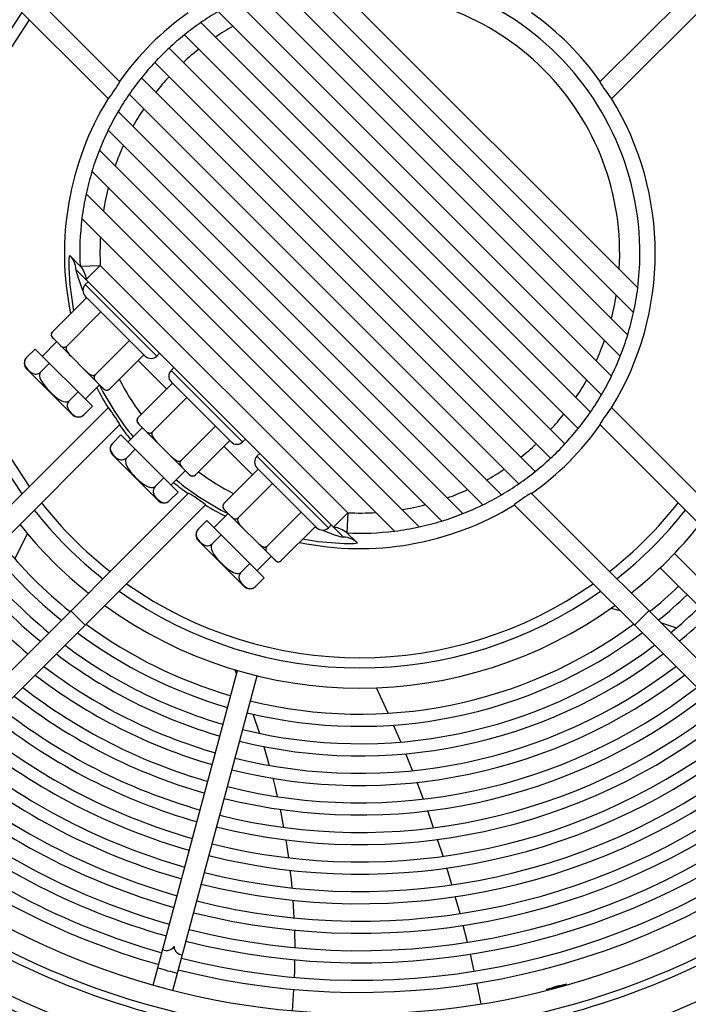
# Model space of a CAD drawing. Header units: centimetres. Extents: x -92429 to 178773, y 2337 to 428125.
# Tile 32 of 138: x 162360 to 162375, y 9029 to 9052. Entities that reach past the tile are written whole.
import ezdxf

# ---------------------------------------------------------------- set-up
doc = ezdxf.new("R2010")
doc.units = ezdxf.units.CM
doc.header["$LTSCALE"] = 50
doc.layers.add('WL_urządzenia', color=1, linetype='Continuous')

msp = doc.modelspace()

# ---------------------------------------------------------------- linework, layer by layer
at = {"layer": 'WL_urządzenia', "color": 1, "linetype": 'Continuous'}
for p, q in [((162338.425, 9074.445, 2170), (162362.391, 9050.479, 2170)), ((162373.388, 9050.479, 2170), (162397.354, 9074.445, 2170)), ((162362.126, 9050.089, 2170), (162338.098, 9074.118, 2170)), ((162397.681, 9074.118, 2170), (162373.653, 9050.089, 2170)), ((162366.532, 9052.828, 2170), (162374.163, 9045.197, 2170)), ((162374.259, 9045.757, 2170), (162367.092, 9052.923, 2170)), ((162365.527, 9052.522, 2170), (162373.858, 9044.191, 2170)), ((162374.028, 9044.677, 2170), (162366.012, 9052.692, 2170)), ((162373.657, 9043.737, 2170), (162365.072, 9052.322, 2170)), ((162364.645, 9052.093, 2170), (162373.428, 9043.31, 2170)), ((162373.173, 9042.91, 2170), (162364.245, 9051.838, 2170)), ((162363.869, 9051.558, 2170), (162372.893, 9042.534, 2170)), ((162363.435, 9051.176, 2170), (162363.268, 9051.009, 2170)), ((162372.589, 9042.182, 2170), (162363.518, 9051.254, 2170)), ((162363.19, 9050.926, 2170), (162372.261, 9041.855, 2170)), ((162371.91, 9041.551, 2170), (162362.886, 9050.575, 2170)), ((162362.606, 9050.199, 2170), (162371.534, 9041.271, 2170)), ((162371.134, 9041.016, 2170), (162362.351, 9049.799, 2170)), ((162362.122, 9049.372, 2170), (162370.707, 9040.787, 2170)), ((162370.252, 9040.586, 2170), (162361.921, 9048.917, 2170)), ((162361.751, 9048.432, 2170), (162369.767, 9040.416, 2170)), ((162369.247, 9040.281, 2170), (162361.616, 9047.912, 2170)), ((162361.52, 9047.352, 2170), (162368.687, 9040.185, 2170)), ((162361.227, 9046.225, 2170), (162361.232, 9046.434, 2170)), ((162361.232, 9046.434, 2170), (162361.241, 9046.497, 2170)), ((162361.241, 9046.497, 2170), (162361.247, 9046.503, 2170)), ((162361.247, 9046.503, 2170), (162361.479, 9046.254, 2170)), ((162361.248, 9045.831, 2170), (162361.227, 9046.225, 2170)), ((162361.382, 9046.179, 2170), (162361.379, 9046.176, 2170)), ((162361.379, 9046.176, 2170), (162361.387, 9046.134, 2170)), ((162367.514, 9040.047, 2170), (162361.382, 9046.179, 2170)), ((162361.479, 9046.254, 2170), (162361.941, 9046.275, 2170)), ((162361.614, 9045.948, 2170), (162361.941, 9046.275, 2170)), ((162361.941, 9046.275, 2170), (162367.611, 9040.606, 2170)), ((162361.387, 9046.134, 2170), (162361.432, 9045.99, 2170)), ((162361.432, 9045.99, 2170), (162361.537, 9045.71, 2170)), ((162361.325, 9045.279, 2170), (162361.248, 9045.831, 2170)), ((162361.597, 9045.833, 2170), (162361.662, 9045.899, 2170)), ((162363.236, 9044.195, 2170), (162361.597, 9045.833, 2170)), ((162361.63, 9045.538, 2170), (162360.843, 9044.752, 2170)), ((162361.537, 9045.71, 2170), (162361.543, 9045.697, 2170)), ((162361.596, 9045.572, 2170), (162361.617, 9045.526, 2170)), ((162362.973, 9044.195, 2170), (162361.597, 9045.571, 2170)), ((162361.333, 9045.241, 2170), (162361.325, 9045.279, 2170)), ((162361.957, 9045.211, 2170), (162361.171, 9044.424, 2170)), ((162360.819, 9044.708, 2170), (162360.817, 9044.697, 2170)), ((162360.817, 9044.697, 2170), (162360.817, 9044.682, 2170)), ((162360.817, 9044.682, 2170), (162360.819, 9044.668, 2170)), ((162360.822, 9044.72, 2170), (162360.819, 9044.708, 2170)), ((162360.819, 9044.668, 2170), (162360.828, 9044.645, 2170)), ((162360.826, 9044.729, 2170), (162360.822, 9044.72, 2170)), ((162360.831, 9044.738, 2170), (162360.826, 9044.729, 2170)), ((162360.828, 9044.645, 2170), (162360.841, 9044.625, 2170)), ((162360.837, 9044.745, 2170), (162360.831, 9044.738, 2170)), ((162360.843, 9044.752, 2170), (162360.837, 9044.745, 2170)), ((162360.841, 9044.625, 2170), (162360.861, 9044.603, 2170)), ((162360.843, 9044.621, 2170), (162362.023, 9043.441, 2170)), ((162360.614, 9044.195, 2170), (162360.941, 9044.522, 2170)), ((162361.022, 9044.442, 2170), (162361.044, 9044.422, 2170)), ((162361.044, 9044.422, 2170), (162361.064, 9044.409, 2170)), ((162361.064, 9044.409, 2170), (162361.087, 9044.4, 2170)), ((162361.087, 9044.4, 2170), (162361.101, 9044.398, 2170)), ((162361.101, 9044.398, 2170), (162361.116, 9044.398, 2170)), ((162361.116, 9044.398, 2170), (162361.127, 9044.4, 2170)), ((162361.127, 9044.4, 2170), (162361.139, 9044.403, 2170)), ((162361.139, 9044.403, 2170), (162361.148, 9044.407, 2170)), ((162361.148, 9044.407, 2170), (162361.157, 9044.412, 2170)), ((162361.157, 9044.398, 2170), (162361.156, 9044.387, 2170)), ((162361.156, 9044.387, 2170), (162361.156, 9044.371, 2170)), ((162361.156, 9044.371, 2170), (162361.159, 9044.355, 2170)), ((162361.157, 9044.412, 2170), (162361.164, 9044.418, 2170)), ((162361.16, 9044.409, 2170), (162361.157, 9044.398, 2170)), ((162361.165, 9044.417, 2170), (162361.16, 9044.409, 2170)), ((162361.164, 9044.418, 2170), (162361.171, 9044.424, 2170)), ((162361.171, 9044.424, 2170), (162361.165, 9044.417, 2170)), ((162362.613, 9044.555, 2170), (162361.826, 9043.769, 2170)), ((162360.239, 9044.146, 2170), (162360.227, 9044.129, 2170)), ((162360.253, 9044.162, 2170), (162360.239, 9044.146, 2170)), ((162360.45, 9044.358, 2170), (162360.253, 9044.162, 2170)), ((162361.761, 9043.048, 2170), (162360.45, 9044.358, 2170)), ((162361.159, 9044.355, 2170), (162361.167, 9044.332, 2170)), ((162361.167, 9044.332, 2170), (162361.177, 9044.31, 2170)), ((162361.177, 9044.31, 2170), (162361.202, 9044.272, 2170)), ((162361.202, 9044.272, 2170), (162361.231, 9044.235, 2170)), ((162361.231, 9044.235, 2170), (162361.272, 9044.191, 2170)), ((162362.941, 9044.227, 2170), (162362.154, 9043.441, 2170)), ((162363.236, 9044.195, 2170), (162363.301, 9044.26, 2170)), ((162360.208, 9044.086, 2170), (162360.203, 9044.055, 2170)), ((162360.203, 9044.055, 2170), (162360.203, 9044.028, 2170)), ((162360.203, 9044.028, 2170), (162360.215, 9043.982, 2170)), ((162360.216, 9044.107, 2170), (162360.208, 9044.086, 2170)), ((162360.215, 9043.982, 2170), (162360.237, 9043.942, 2170)), ((162360.227, 9044.129, 2170), (162360.216, 9044.107, 2170)), ((162360.237, 9043.942, 2170), (162360.264, 9043.906, 2170)), ((162360.777, 9044.031, 2170), (162360.581, 9043.834, 2170)), ((162363.465, 9043.441, 2170), (162362.809, 9044.096, 2170)), ((162363.563, 9043.867, 2170), (162363.629, 9043.932, 2170)), ((162361.302, 9042.851, 2170), (162360.253, 9043.9, 2170)), ((162360.264, 9043.906, 2170), (162360.293, 9043.874, 2170)), ((162360.293, 9043.874, 2170), (162360.325, 9043.845, 2170)), ((162360.325, 9043.845, 2170), (162360.361, 9043.818, 2170)), ((162360.361, 9043.818, 2170), (162360.401, 9043.796, 2170)), ((162360.401, 9043.796, 2170), (162360.447, 9043.784, 2170)), ((162360.447, 9043.784, 2170), (162360.474, 9043.784, 2170)), ((162360.474, 9043.784, 2170), (162360.505, 9043.789, 2170)), ((162360.505, 9043.789, 2170), (162360.526, 9043.797, 2170)), ((162360.526, 9043.797, 2170), (162360.548, 9043.808, 2170)), ((162360.548, 9043.808, 2170), (162360.565, 9043.82, 2170)), ((162360.552, 9043.771, 2170), (162360.551, 9043.743, 2170)), ((162360.551, 9043.743, 2170), (162360.558, 9043.7, 2170)), ((162360.558, 9043.798, 2170), (162360.552, 9043.771, 2170)), ((162360.567, 9043.817, 2170), (162360.558, 9043.798, 2170)), ((162360.558, 9043.7, 2170), (162360.573, 9043.658, 2170)), ((162360.565, 9043.82, 2170), (162360.581, 9043.834, 2170)), ((162360.581, 9043.834, 2170), (162360.567, 9043.817, 2170)), ((162361.593, 9043.87, 2170), (162361.638, 9043.829, 2170)), ((162361.638, 9043.829, 2170), (162361.674, 9043.799, 2170)), ((162361.674, 9043.799, 2170), (162361.712, 9043.775, 2170)), ((162361.712, 9043.775, 2170), (162361.735, 9043.764, 2170)), ((162361.735, 9043.764, 2170), (162361.758, 9043.757, 2170)), ((162361.758, 9043.757, 2170), (162361.773, 9043.754, 2170)), ((162361.773, 9043.754, 2170), (162361.789, 9043.753, 2170)), ((162361.789, 9043.753, 2170), (162361.8, 9043.755, 2170)), ((162361.8, 9043.755, 2170), (162361.811, 9043.758, 2170)), ((162361.802, 9043.725, 2170), (162361.8, 9043.714, 2170)), ((162361.8, 9043.714, 2170), (162361.8, 9043.699, 2170)), ((162361.8, 9043.699, 2170), (162361.803, 9043.685, 2170)), ((162361.805, 9043.737, 2170), (162361.802, 9043.725, 2170)), ((162361.803, 9043.685, 2170), (162361.811, 9043.662, 2170)), ((162361.809, 9043.745, 2170), (162361.805, 9043.737, 2170)), ((162361.815, 9043.754, 2170), (162361.809, 9043.745, 2170)), ((162361.811, 9043.758, 2170), (162361.819, 9043.763, 2170)), ((162361.82, 9043.762, 2170), (162361.815, 9043.754, 2170)), ((162361.819, 9043.763, 2170), (162361.826, 9043.769, 2170)), ((162361.826, 9043.769, 2170), (162361.82, 9043.762, 2170)), ((162365.202, 9042.228, 2170), (162363.563, 9043.867, 2170)), ((162360.573, 9043.658, 2170), (162360.614, 9043.583, 2170)), ((162360.614, 9043.583, 2170), (162360.667, 9043.512, 2170)), ((162360.667, 9043.512, 2170), (162360.725, 9043.444, 2170)), ((162361.597, 9043.211, 2170), (162361.925, 9043.539, 2170)), ((162361.811, 9043.662, 2170), (162361.824, 9043.642, 2170)), ((162361.824, 9043.642, 2170), (162361.844, 9043.619, 2170)), ((162362.005, 9043.459, 2170), (162362.028, 9043.439, 2170)), ((162363.596, 9043.572, 2170), (162362.809, 9042.785, 2170)), ((162364.94, 9042.228, 2170), (162363.563, 9043.605, 2170)), ((162360.725, 9043.444, 2170), (162360.785, 9043.383, 2170)), ((162360.785, 9043.383, 2170), (162360.847, 9043.323, 2170)), ((162360.847, 9043.323, 2170), (162360.914, 9043.264, 2170)), ((162360.914, 9043.264, 2170), (162360.986, 9043.212, 2170)), ((162361.433, 9043.375, 2170), (162361.236, 9043.179, 2170)), ((162362.023, 9043.441, 2170), (162362.023, 9043.441, 2170)), ((162362.028, 9043.439, 2170), (162362.048, 9043.426, 2170)), ((162362.048, 9043.426, 2170), (162362.07, 9043.417, 2170)), ((162362.07, 9043.417, 2170), (162362.084, 9043.415, 2170)), ((162362.084, 9043.415, 2170), (162362.1, 9043.415, 2170)), ((162362.1, 9043.415, 2170), (162362.11, 9043.417, 2170)), ((162362.11, 9043.417, 2170), (162362.122, 9043.42, 2170)), ((162362.122, 9043.42, 2170), (162362.131, 9043.424, 2170)), ((162362.131, 9043.424, 2170), (162362.14, 9043.429, 2170)), ((162362.14, 9043.429, 2170), (162362.147, 9043.435, 2170)), ((162362.147, 9043.435, 2170), (162362.154, 9043.441, 2170)), ((162363.924, 9043.244, 2170), (162363.137, 9042.458, 2170)), ((162338.098, 9018.991, 2170), (162362.126, 9043.019, 2170)), ((162360.986, 9043.212, 2170), (162361.06, 9043.171, 2170)), ((162361.06, 9043.171, 2170), (162361.102, 9043.156, 2170)), ((162361.102, 9043.156, 2170), (162361.146, 9043.149, 2170)), ((162361.146, 9043.149, 2170), (162361.173, 9043.15, 2170)), ((162361.173, 9043.15, 2170), (162361.2, 9043.156, 2170)), ((162361.191, 9043.103, 2170), (162361.186, 9043.072, 2170)), ((162361.186, 9043.072, 2170), (162361.186, 9043.044, 2170)), ((162361.186, 9043.044, 2170), (162361.198, 9042.999, 2170)), ((162361.199, 9043.124, 2170), (162361.191, 9043.103, 2170)), ((162361.21, 9043.146, 2170), (162361.199, 9043.124, 2170)), ((162361.2, 9043.156, 2170), (162361.219, 9043.165, 2170)), ((162361.222, 9043.163, 2170), (162361.21, 9043.146, 2170)), ((162361.219, 9043.165, 2170), (162361.236, 9043.179, 2170)), ((162361.236, 9043.179, 2170), (162361.222, 9043.163, 2170)), ((162361.761, 9043.048, 2170), (162361.564, 9042.851, 2170)), ((162373.653, 9043.019, 2170), (162397.681, 9018.991, 2170)), ((162361.198, 9042.999, 2170), (162361.22, 9042.958, 2170)), ((162361.22, 9042.958, 2170), (162361.247, 9042.923, 2170)), ((162361.247, 9042.923, 2170), (162361.276, 9042.891, 2170)), ((162361.276, 9042.891, 2170), (162361.308, 9042.862, 2170)), ((162361.308, 9042.862, 2170), (162361.344, 9042.835, 2170)), ((162361.344, 9042.835, 2170), (162361.384, 9042.813, 2170)), ((162361.384, 9042.813, 2170), (162361.43, 9042.801, 2170)), ((162361.43, 9042.801, 2170), (162361.458, 9042.8, 2170)), ((162361.458, 9042.8, 2170), (162361.489, 9042.806, 2170)), ((162361.489, 9042.806, 2170), (162361.51, 9042.813, 2170)), ((162361.51, 9042.813, 2170), (162361.531, 9042.825, 2170)), ((162361.531, 9042.825, 2170), (162361.548, 9042.837, 2170)), ((162361.548, 9042.837, 2170), (162361.564, 9042.851, 2170)), ((162362.809, 9042.785, 2170), (162362.803, 9042.778, 2170)), ((162362.391, 9042.629, 2170), (162338.425, 9018.663, 2170)), ((162362.58, 9042.228, 2170), (162362.908, 9042.556, 2170)), ((162362.784, 9042.731, 2170), (162362.783, 9042.716, 2170)), ((162362.783, 9042.716, 2170), (162362.786, 9042.702, 2170)), ((162362.785, 9042.742, 2170), (162362.784, 9042.731, 2170)), ((162362.789, 9042.753, 2170), (162362.785, 9042.742, 2170)), ((162362.786, 9042.702, 2170), (162362.795, 9042.679, 2170)), ((162362.793, 9042.762, 2170), (162362.789, 9042.753, 2170)), ((162362.798, 9042.771, 2170), (162362.793, 9042.762, 2170)), ((162362.795, 9042.679, 2170), (162362.807, 9042.659, 2170)), ((162362.803, 9042.778, 2170), (162362.798, 9042.771, 2170)), ((162362.807, 9042.659, 2170), (162362.828, 9042.636, 2170)), ((162362.809, 9042.654, 2170), (162363.989, 9041.474, 2170)), ((162364.579, 9042.589, 2170), (162363.793, 9041.802, 2170)), ((162397.354, 9018.663, 2170), (162373.388, 9042.629, 2170)), ((162362.416, 9042.392, 2170), (162362.22, 9042.195, 2170)), ((162363.727, 9041.081, 2170), (162362.416, 9042.392, 2170)), ((162362.988, 9042.476, 2170), (162363.011, 9042.456, 2170)), ((162363.011, 9042.456, 2170), (162363.031, 9042.443, 2170)), ((162363.031, 9042.443, 2170), (162363.054, 9042.434, 2170)), ((162363.054, 9042.434, 2170), (162363.067, 9042.432, 2170)), ((162363.067, 9042.432, 2170), (162363.083, 9042.432, 2170)), ((162363.083, 9042.432, 2170), (162363.094, 9042.433, 2170)), ((162363.094, 9042.433, 2170), (162363.105, 9042.437, 2170)), ((162363.105, 9042.437, 2170), (162363.114, 9042.441, 2170)), ((162363.114, 9042.441, 2170), (162363.123, 9042.446, 2170)), ((162363.124, 9042.431, 2170), (162363.122, 9042.42, 2170)), ((162363.122, 9042.42, 2170), (162363.123, 9042.404, 2170)), ((162363.123, 9042.446, 2170), (162363.13, 9042.451, 2170)), ((162363.123, 9042.404, 2170), (162363.125, 9042.389, 2170)), ((162363.127, 9042.442, 2170), (162363.124, 9042.431, 2170)), ((162363.125, 9042.389, 2170), (162363.133, 9042.366, 2170)), ((162363.131, 9042.45, 2170), (162363.127, 9042.442, 2170)), ((162363.13, 9042.451, 2170), (162363.137, 9042.458, 2170)), ((162363.137, 9042.458, 2170), (162363.131, 9042.45, 2170)), ((162363.133, 9042.366, 2170), (162363.144, 9042.344, 2170)), ((162363.144, 9042.344, 2170), (162363.168, 9042.305, 2170)), ((162362.174, 9042.12, 2170), (162362.169, 9042.089, 2170)), ((162362.182, 9042.141, 2170), (162362.174, 9042.12, 2170)), ((162362.193, 9042.163, 2170), (162362.182, 9042.141, 2170)), ((162362.205, 9042.179, 2170), (162362.193, 9042.163, 2170)), ((162362.22, 9042.195, 2170), (162362.205, 9042.179, 2170)), ((162363.168, 9042.305, 2170), (162363.197, 9042.269, 2170)), ((162363.197, 9042.269, 2170), (162363.239, 9042.225, 2170)), ((162364.907, 9042.261, 2170), (162364.12, 9041.474, 2170)), ((162365.431, 9041.474, 2170), (162364.776, 9042.13, 2170)), ((162365.202, 9042.228, 2170), (162365.268, 9042.294, 2170)), ((162362.169, 9042.089, 2170), (162362.17, 9042.061, 2170)), ((162362.17, 9042.061, 2170), (162362.182, 9042.016, 2170)), ((162362.182, 9042.016, 2170), (162362.203, 9041.975, 2170)), ((162362.203, 9041.975, 2170), (162362.23, 9041.939, 2170)), ((162363.268, 9040.884, 2170), (162362.22, 9041.933, 2170)), ((162362.23, 9041.939, 2170), (162362.26, 9041.908, 2170)), ((162362.26, 9041.908, 2170), (162362.291, 9041.879, 2170)), ((162362.291, 9041.879, 2170), (162362.327, 9041.851, 2170)), ((162362.744, 9042.064, 2170), (162362.547, 9041.868, 2170)), ((162363.56, 9041.904, 2170), (162363.604, 9041.862, 2170)), ((162365.53, 9041.9, 2170), (162365.595, 9041.966, 2170)), ((162367.168, 9040.262, 2170), (162365.53, 9041.9, 2170)), ((162362.327, 9041.851, 2170), (162362.367, 9041.83, 2170)), ((162362.367, 9041.83, 2170), (162362.413, 9041.818, 2170)), ((162362.413, 9041.818, 2170), (162362.441, 9041.817, 2170)), ((162362.441, 9041.817, 2170), (162362.472, 9041.823, 2170)), ((162362.472, 9041.823, 2170), (162362.493, 9041.83, 2170)), ((162362.493, 9041.83, 2170), (162362.515, 9041.842, 2170)), ((162362.515, 9041.842, 2170), (162362.531, 9041.853, 2170)), ((162362.518, 9041.805, 2170), (162362.517, 9041.777, 2170)), ((162362.517, 9041.777, 2170), (162362.525, 9041.733, 2170)), ((162362.525, 9041.832, 2170), (162362.518, 9041.805, 2170)), ((162362.534, 9041.851, 2170), (162362.525, 9041.832, 2170)), ((162362.525, 9041.733, 2170), (162362.539, 9041.691, 2170)), ((162362.531, 9041.853, 2170), (162362.547, 9041.868, 2170)), ((162362.547, 9041.868, 2170), (162362.534, 9041.851, 2170)), ((162362.539, 9041.691, 2170), (162362.58, 9041.617, 2170)), ((162363.604, 9041.862, 2170), (162363.641, 9041.833, 2170)), ((162363.641, 9041.833, 2170), (162363.679, 9041.809, 2170)), ((162363.679, 9041.809, 2170), (162363.701, 9041.798, 2170)), ((162363.701, 9041.798, 2170), (162363.724, 9041.79, 2170)), ((162363.724, 9041.79, 2170), (162363.74, 9041.787, 2170)), ((162363.74, 9041.787, 2170), (162363.755, 9041.787, 2170)), ((162363.755, 9041.787, 2170), (162363.766, 9041.788, 2170)), ((162363.766, 9041.788, 2170), (162363.777, 9041.792, 2170)), ((162363.768, 9041.759, 2170), (162363.767, 9041.748, 2170)), ((162363.767, 9041.748, 2170), (162363.767, 9041.732, 2170)), ((162363.767, 9041.732, 2170), (162363.769, 9041.718, 2170)), ((162363.772, 9041.77, 2170), (162363.768, 9041.759, 2170)), ((162363.769, 9041.718, 2170), (162363.778, 9041.696, 2170)), ((162363.776, 9041.779, 2170), (162363.772, 9041.77, 2170)), ((162363.781, 9041.788, 2170), (162363.776, 9041.779, 2170)), ((162363.777, 9041.792, 2170), (162363.785, 9041.796, 2170)), ((162363.778, 9041.696, 2170), (162363.791, 9041.676, 2170)), ((162363.786, 9041.795, 2170), (162363.781, 9041.788, 2170)), ((162363.785, 9041.796, 2170), (162363.793, 9041.802, 2170)), ((162363.793, 9041.802, 2170), (162363.786, 9041.795, 2170)), ((162363.791, 9041.676, 2170), (162363.811, 9041.653, 2170)), ((162362.58, 9041.617, 2170), (162362.633, 9041.545, 2170)), ((162362.633, 9041.545, 2170), (162362.692, 9041.478, 2170)), ((162362.692, 9041.478, 2170), (162362.751, 9041.416, 2170)), ((162363.563, 9041.245, 2170), (162363.891, 9041.573, 2170)), ((162363.971, 9041.492, 2170), (162363.994, 9041.472, 2170)), ((162363.989, 9041.474, 2170), (162363.989, 9041.474, 2170)), ((162363.994, 9041.472, 2170), (162364.014, 9041.459, 2170)), ((162364.014, 9041.459, 2170), (162364.037, 9041.451, 2170)), ((162364.037, 9041.451, 2170), (162364.051, 9041.448, 2170)), ((162364.051, 9041.448, 2170), (162364.066, 9041.448, 2170)), ((162364.066, 9041.448, 2170), (162364.077, 9041.45, 2170)), ((162364.077, 9041.45, 2170), (162364.089, 9041.454, 2170)), ((162364.089, 9041.454, 2170), (162364.097, 9041.458, 2170)), ((162364.097, 9041.458, 2170), (162364.106, 9041.463, 2170)), ((162364.106, 9041.463, 2170), (162364.114, 9041.468, 2170)), ((162364.114, 9041.468, 2170), (162364.12, 9041.474, 2170)), ((162365.563, 9041.605, 2170), (162364.776, 9040.819, 2170)), ((162366.906, 9040.262, 2170), (162365.53, 9041.638, 2170)), ((162362.751, 9041.416, 2170), (162362.813, 9041.357, 2170)), ((162362.813, 9041.357, 2170), (162362.881, 9041.298, 2170)), ((162362.881, 9041.298, 2170), (162362.952, 9041.245, 2170)), ((162362.952, 9041.245, 2170), (162363.026, 9041.204, 2170)), ((162363.026, 9041.204, 2170), (162363.068, 9041.19, 2170)), ((162363.186, 9041.199, 2170), (162363.203, 9041.212, 2170)), ((162363.203, 9041.212, 2170), (162363.189, 9041.196, 2170)), ((162363.399, 9041.409, 2170), (162363.203, 9041.212, 2170)), ((162365.89, 9041.278, 2170), (162365.104, 9040.491, 2170)), ((162339.998, 9017.09, 2170), (162363.964, 9041.056, 2170)), ((162363.068, 9041.19, 2170), (162363.112, 9041.182, 2170)), ((162363.112, 9041.182, 2170), (162363.14, 9041.183, 2170)), ((162363.14, 9041.183, 2170), (162363.167, 9041.189, 2170)), ((162363.158, 9041.137, 2170), (162363.152, 9041.106, 2170)), ((162363.152, 9041.106, 2170), (162363.153, 9041.078, 2170)), ((162363.153, 9041.078, 2170), (162363.165, 9041.032, 2170)), ((162363.165, 9041.158, 2170), (162363.158, 9041.137, 2170)), ((162363.177, 9041.179, 2170), (162363.165, 9041.158, 2170)), ((162363.165, 9041.032, 2170), (162363.186, 9040.992, 2170)), ((162363.167, 9041.189, 2170), (162363.186, 9041.199, 2170)), ((162363.189, 9041.196, 2170), (162363.177, 9041.179, 2170)), ((162363.186, 9040.992, 2170), (162363.214, 9040.956, 2170)), ((162363.727, 9041.081, 2170), (162363.53, 9040.884, 2170)), ((162371.815, 9041.056, 2170), (162395.781, 9017.09, 2170)), ((162364.355, 9040.791, 2170), (162340.326, 9016.762, 2170)), ((162363.214, 9040.956, 2170), (162363.243, 9040.925, 2170)), ((162363.243, 9040.925, 2170), (162363.274, 9040.895, 2170)), ((162363.274, 9040.895, 2170), (162363.31, 9040.868, 2170)), ((162363.31, 9040.868, 2170), (162363.351, 9040.846, 2170)), ((162363.351, 9040.846, 2170), (162363.396, 9040.834, 2170)), ((162363.396, 9040.834, 2170), (162363.424, 9040.834, 2170)), ((162363.424, 9040.834, 2170), (162363.455, 9040.839, 2170)), ((162363.455, 9040.839, 2170), (162363.476, 9040.847, 2170)), ((162363.476, 9040.847, 2170), (162363.498, 9040.858, 2170)), ((162363.498, 9040.858, 2170), (162363.515, 9040.87, 2170)), ((162363.515, 9040.87, 2170), (162363.53, 9040.884, 2170)), ((162364.752, 9040.775, 2170), (162364.75, 9040.764, 2170)), ((162364.75, 9040.764, 2170), (162364.75, 9040.749, 2170)), ((162364.755, 9040.787, 2170), (162364.752, 9040.775, 2170)), ((162364.759, 9040.796, 2170), (162364.755, 9040.787, 2170)), ((162364.764, 9040.805, 2170), (162364.759, 9040.796, 2170)), ((162364.77, 9040.812, 2170), (162364.764, 9040.805, 2170)), ((162364.776, 9040.819, 2170), (162364.77, 9040.812, 2170)), ((162395.453, 9016.762, 2170), (162371.424, 9040.791, 2170)), ((162364.547, 9040.262, 2170), (162364.874, 9040.589, 2170)), ((162364.75, 9040.749, 2170), (162364.752, 9040.735, 2170)), ((162364.752, 9040.735, 2170), (162364.761, 9040.712, 2170)), ((162364.761, 9040.712, 2170), (162364.774, 9040.692, 2170)), ((162364.774, 9040.692, 2170), (162364.794, 9040.67, 2170)), ((162365.956, 9039.508, 2170), (162364.776, 9040.688, 2170)), ((162366.546, 9040.622, 2170), (162365.759, 9039.836, 2170)), ((162367.611, 9040.606, 2170), (162367.283, 9040.278, 2170)), ((162367.611, 9040.606, 2170), (162367.589, 9040.144, 2170)), ((162364.383, 9040.426, 2170), (162364.186, 9040.229, 2170)), ((162365.694, 9039.115, 2170), (162364.383, 9040.426, 2170)), ((162364.955, 9040.509, 2170), (162364.977, 9040.489, 2170)), ((162364.977, 9040.489, 2170), (162364.997, 9040.476, 2170)), ((162364.997, 9040.476, 2170), (162365.02, 9040.467, 2170)), ((162365.02, 9040.467, 2170), (162365.034, 9040.465, 2170)), ((162365.034, 9040.465, 2170), (162365.049, 9040.465, 2170)), ((162365.049, 9040.465, 2170), (162365.06, 9040.467, 2170)), ((162365.06, 9040.467, 2170), (162365.072, 9040.47, 2170)), ((162365.072, 9040.47, 2170), (162365.081, 9040.474, 2170)), ((162365.081, 9040.474, 2170), (162365.09, 9040.48, 2170)), ((162365.09, 9040.465, 2170), (162365.089, 9040.454, 2170)), ((162365.089, 9040.454, 2170), (162365.089, 9040.438, 2170)), ((162365.089, 9040.438, 2170), (162365.092, 9040.423, 2170)), ((162365.09, 9040.48, 2170), (162365.097, 9040.485, 2170)), ((162365.093, 9040.476, 2170), (162365.09, 9040.465, 2170)), ((162365.092, 9040.423, 2170), (162365.1, 9040.399, 2170)), ((162365.098, 9040.484, 2170), (162365.093, 9040.476, 2170)), ((162365.097, 9040.485, 2170), (162365.104, 9040.491, 2170)), ((162365.104, 9040.491, 2170), (162365.098, 9040.484, 2170)), ((162365.1, 9040.399, 2170), (162365.11, 9040.377, 2170)), ((162365.11, 9040.377, 2170), (162365.135, 9040.339, 2170)), ((162365.135, 9040.339, 2170), (162365.164, 9040.303, 2170)), ((162365.164, 9040.303, 2170), (162365.205, 9040.258, 2170)), ((162367.168, 9040.262, 2170), (162367.234, 9040.327, 2170)), ((162359.982, 9039.55, 2170), (162360.275, 9040.122, 2170)), ((162364.141, 9040.153, 2170), (162364.135, 9040.122, 2170)), ((162364.135, 9040.122, 2170), (162364.136, 9040.095, 2170)), ((162364.136, 9040.095, 2170), (162364.148, 9040.049, 2170)), ((162364.148, 9040.174, 2170), (162364.141, 9040.153, 2170)), ((162364.16, 9040.196, 2170), (162364.148, 9040.174, 2170)), ((162364.172, 9040.213, 2170), (162364.16, 9040.196, 2170)), ((162364.186, 9040.229, 2170), (162364.172, 9040.213, 2170)), ((162364.71, 9040.098, 2170), (162364.514, 9039.901, 2170)), ((162366.873, 9040.294, 2170), (162366.087, 9039.508, 2170)), ((162366.861, 9040.282, 2170), (162366.88, 9040.273, 2170)), ((162366.88, 9040.273, 2170), (162366.907, 9040.261, 2170)), ((162367.033, 9040.207, 2170), (162367.305, 9040.103, 2170)), ((162367.305, 9040.103, 2170), (162367.465, 9040.054, 2170)), ((162367.589, 9040.144, 2170), (162367.814, 9039.934, 2170)), ((162364.148, 9040.049, 2170), (162364.17, 9040.009, 2170)), ((162364.17, 9040.009, 2170), (162364.197, 9039.973, 2170)), ((162365.235, 9038.918, 2170), (162364.186, 9039.967, 2170)), ((162364.197, 9039.973, 2170), (162364.226, 9039.941, 2170)), ((162364.226, 9039.941, 2170), (162364.258, 9039.912, 2170)), ((162364.258, 9039.912, 2170), (162364.294, 9039.885, 2170)), ((162364.294, 9039.885, 2170), (162364.334, 9039.863, 2170)), ((162364.334, 9039.863, 2170), (162364.38, 9039.851, 2170)), ((162364.38, 9039.851, 2170), (162364.407, 9039.851, 2170)), ((162364.407, 9039.851, 2170), (162364.438, 9039.856, 2170)), ((162364.438, 9039.856, 2170), (162364.459, 9039.864, 2170)), ((162364.459, 9039.864, 2170), (162364.481, 9039.875, 2170)), ((162364.481, 9039.875, 2170), (162364.498, 9039.887, 2170)), ((162364.491, 9039.865, 2170), (162364.485, 9039.838, 2170)), ((162364.5, 9039.884, 2170), (162364.491, 9039.865, 2170)), ((162364.498, 9039.887, 2170), (162364.514, 9039.901, 2170)), ((162364.514, 9039.901, 2170), (162364.5, 9039.884, 2170)), ((162365.526, 9039.937, 2170), (162365.571, 9039.896, 2170)), ((162365.571, 9039.896, 2170), (162365.607, 9039.867, 2170)), ((162365.607, 9039.867, 2170), (162365.645, 9039.842, 2170)), ((162366.937, 9039.938, 2170), (162366.576, 9039.997, 2170)), ((162367.531, 9039.892, 2170), (162366.937, 9039.938, 2170)), ((162367.465, 9040.054, 2170), (162367.514, 9040.047, 2170)), ((162367.762, 9039.897, 2170), (162367.531, 9039.892, 2170)), ((162367.838, 9039.912, 2170), (162367.762, 9039.897, 2170)), ((162367.814, 9039.934, 2170), (162367.838, 9039.912, 2170)), ((162364.485, 9039.838, 2170), (162364.484, 9039.81, 2170)), ((162364.484, 9039.81, 2170), (162364.491, 9039.767, 2170)), ((162364.491, 9039.767, 2170), (162364.506, 9039.725, 2170)), ((162364.506, 9039.725, 2170), (162364.547, 9039.65, 2170)), ((162364.547, 9039.65, 2170), (162364.599, 9039.579, 2170)), ((162365.645, 9039.842, 2170), (162365.667, 9039.832, 2170)), ((162365.667, 9039.832, 2170), (162365.691, 9039.824, 2170)), ((162365.691, 9039.824, 2170), (162365.706, 9039.821, 2170)), ((162365.706, 9039.821, 2170), (162365.722, 9039.82, 2170)), ((162365.722, 9039.82, 2170), (162365.733, 9039.822, 2170)), ((162365.733, 9039.822, 2170), (162365.744, 9039.825, 2170)), ((162365.735, 9039.792, 2170), (162365.733, 9039.781, 2170)), ((162365.733, 9039.781, 2170), (162365.733, 9039.766, 2170)), ((162365.733, 9039.766, 2170), (162365.736, 9039.752, 2170)), ((162365.738, 9039.804, 2170), (162365.735, 9039.792, 2170)), ((162365.736, 9039.752, 2170), (162365.744, 9039.729, 2170)), ((162365.742, 9039.813, 2170), (162365.738, 9039.804, 2170)), ((162365.748, 9039.821, 2170), (162365.742, 9039.813, 2170)), ((162365.744, 9039.825, 2170), (162365.752, 9039.83, 2170)), ((162365.744, 9039.729, 2170), (162365.757, 9039.709, 2170)), ((162365.753, 9039.829, 2170), (162365.748, 9039.821, 2170)), ((162365.752, 9039.83, 2170), (162365.759, 9039.836, 2170)), ((162365.759, 9039.836, 2170), (162365.753, 9039.829, 2170)), ((162365.757, 9039.709, 2170), (162365.777, 9039.686, 2170)), ((162380.375, 9034.396, 2170), (162375.099, 9039.672, 2170)), ((162364.599, 9039.579, 2170), (162364.658, 9039.512, 2170)), ((162364.658, 9039.512, 2170), (162364.718, 9039.45, 2170)), ((162364.718, 9039.45, 2170), (162364.78, 9039.39, 2170)), ((162365.366, 9039.442, 2170), (162365.169, 9039.246, 2170)), ((162365.53, 9039.278, 2170), (162365.857, 9039.606, 2170)), ((162365.938, 9039.526, 2170), (162365.96, 9039.506, 2170)), ((162365.96, 9039.506, 2170), (162365.981, 9039.493, 2170)), ((162365.981, 9039.493, 2170), (162366.003, 9039.484, 2170)), ((162366.003, 9039.484, 2170), (162366.017, 9039.482, 2170)), ((162366.017, 9039.482, 2170), (162366.033, 9039.482, 2170)), ((162366.033, 9039.482, 2170), (162366.043, 9039.484, 2170)), ((162366.043, 9039.484, 2170), (162366.055, 9039.487, 2170)), ((162366.055, 9039.487, 2170), (162366.064, 9039.491, 2170)), ((162366.064, 9039.491, 2170), (162366.073, 9039.496, 2170)), ((162366.073, 9039.496, 2170), (162366.08, 9039.502, 2170)), ((162366.08, 9039.502, 2170), (162366.087, 9039.508, 2170)), ((162364.78, 9039.39, 2170), (162364.847, 9039.331, 2170)), ((162364.847, 9039.331, 2170), (162364.918, 9039.279, 2170)), ((162364.918, 9039.279, 2170), (162364.993, 9039.238, 2170)), ((162364.993, 9039.238, 2170), (162365.035, 9039.223, 2170)), ((162365.035, 9039.223, 2170), (162365.079, 9039.216, 2170)), ((162365.079, 9039.216, 2170), (162365.106, 9039.217, 2170)), ((162365.106, 9039.217, 2170), (162365.133, 9039.223, 2170)), ((162365.132, 9039.191, 2170), (162365.124, 9039.17, 2170)), ((162365.143, 9039.213, 2170), (162365.132, 9039.191, 2170)), ((162365.133, 9039.223, 2170), (162365.152, 9039.232, 2170)), ((162365.155, 9039.23, 2170), (162365.143, 9039.213, 2170)), ((162365.152, 9039.232, 2170), (162365.169, 9039.246, 2170)), ((162365.169, 9039.246, 2170), (162365.155, 9039.23, 2170)), ((162380.048, 9034.068, 2170), (162374.772, 9039.345, 2170)), ((162365.124, 9039.17, 2170), (162365.119, 9039.139, 2170)), ((162365.119, 9039.139, 2170), (162365.119, 9039.111, 2170)), ((162365.119, 9039.111, 2170), (162365.131, 9039.066, 2170)), ((162365.131, 9039.066, 2170), (162365.153, 9039.025, 2170)), ((162365.153, 9039.025, 2170), (162365.18, 9038.99, 2170)), ((162365.18, 9038.99, 2170), (162365.209, 9038.958, 2170)), ((162365.209, 9038.958, 2170), (162365.241, 9038.929, 2170)), ((162365.694, 9039.115, 2170), (162365.497, 9038.918, 2170)), ((162365.241, 9038.929, 2170), (162365.277, 9038.902, 2170)), ((162365.277, 9038.902, 2170), (162365.317, 9038.88, 2170)), ((162365.317, 9038.88, 2170), (162365.363, 9038.868, 2170)), ((162365.363, 9038.868, 2170), (162365.391, 9038.867, 2170)), ((162365.391, 9038.867, 2170), (162365.421, 9038.873, 2170)), ((162365.421, 9038.873, 2170), (162365.442, 9038.88, 2170)), ((162365.442, 9038.88, 2170), (162365.464, 9038.892, 2170)), ((162365.464, 9038.892, 2170), (162365.481, 9038.904, 2170)), ((162365.481, 9038.904, 2170), (162365.497, 9038.918, 2170)), ((162361.593, 9038.029, 2170), (162361.265, 9038.357, 2170)), ((162373.646, 9038.418, 2170), (162373.849, 9038.366, 2170)), ((162374.514, 9038.357, 2170), (162374.186, 9038.029, 2170)), ((162374.779, 9038.092, 2170), (162375.144, 9037.967, 2170)), ((162363.155, 9029.782, 2170), (162365.087, 9036.989, 2170)), ((162365.022, 9037.009, 2170), (162365.065, 9036.91, 2170)), ((162363.603, 9029.662, 2170), (162365.534, 9036.869, 2170)), ((162368.541, 9036.011, 2170), (162368.27, 9036.594, 2170)), ((162365.434, 9035.995, 2170), (162365.589, 9035.551, 2170)), ((162368.805, 9035.407, 2170), (162368.661, 9035.74, 2170)), ((162368.828, 9035.353, 2170), (162368.805, 9035.407, 2170)), ((162365.686, 9035.248, 2170), (162365.813, 9034.818, 2170)), ((162369.097, 9034.697, 2170), (162368.941, 9035.083, 2170)), ((162365.893, 9034.522, 2170), (162365.947, 9034.308, 2170)), ((162365.947, 9034.308, 2170), (162365.996, 9034.101, 2170)), ((162369.347, 9034.043, 2170), (162369.202, 9034.428, 2170)), ((162366.06, 9033.811, 2170), (162366.141, 9033.396, 2170)), ((162369.581, 9033.389, 2170), (162369.445, 9033.774, 2170)), ((162366.191, 9033.109, 2170), (162366.252, 9032.699, 2170)), ((162369.798, 9032.734, 2170), (162369.672, 9033.12, 2170)), ((162366.288, 9032.415, 2170), (162366.312, 9032.202, 2170)), ((162369.911, 9032.372, 2170), (162369.882, 9032.465, 2170)), ((162366.312, 9032.202, 2170), (162366.331, 9032.009, 2170)), ((162369.999, 9032.078, 2170), (162369.911, 9032.372, 2170)), ((162366.354, 9031.727, 2170), (162366.378, 9031.323, 2170)), ((162370.185, 9031.421, 2170), (162370.077, 9031.809, 2170)), ((162370.34, 9030.824, 2170), (162370.257, 9031.151, 2170)), ((162366.389, 9031.042, 2170), (162366.396, 9030.64, 2170)), ((162370.356, 9030.762, 2170), (162370.34, 9030.824, 2170)), ((162370.512, 9030.1, 2170), (162370.422, 9030.49, 2170)), ((162366.395, 9030.361, 2170), (162366.389, 9030.093, 2170)), ((162366.389, 9030.093, 2170), (162366.385, 9029.961, 2170)), ((162370.67, 9029.35, 2170), (162370.571, 9029.828, 2170)), ((162372.624, 9029.782, 2170), (162372.617, 9029.805, 2170)), ((162366.371, 9029.683, 2170), (162366.336, 9029.196, 2170)), ((162372.17, 9029.685, 2170), (162372.176, 9029.662, 2170))]:
    msp.add_line(p, q, dxfattribs=at)
for points in [[(162362.126, 9050.089, 0.016414), (162362.391, 9050.479)], [(162373.388, 9050.479, 0.016414), (162373.653, 9050.089)], [(162361.382, 9046.179, 0.197558), (162361.247, 9046.503)], [(162361.479, 9046.254, -0.187455), (162361.614, 9045.948)], [(162362.391, 9042.629, 0.016414), (162362.126, 9043.019)], [(162373.653, 9043.019, 0.016414), (162373.388, 9042.629)], [(162364.355, 9040.791, 0.016414), (162363.964, 9041.056)], [(162371.815, 9041.056, 0.016414), (162371.424, 9040.791)], [(162367.283, 9040.278, -0.187455), (162367.589, 9040.144)], [(162367.838, 9039.912, 0.197558), (162367.514, 9040.047)], [(162363.373, 9030.595, 0.374287), (162363.632, 9030.666, 0.374287), (162363.821, 9030.475)], [(162363.262, 9030.178, -0.037253), (162363.483, 9030.11, -0.037253), (162363.709, 9030.058)], [(162372.17, 9029.685, -0.037253), (162372.396, 9029.737, -0.037253), (162372.617, 9029.805)], [(162372.391, 9029.753, -0.037253), (162372.17, 9029.685)], [(162372.617, 9029.805, -0.037253), (162372.391, 9029.753)]]:
    msp.add_lwpolyline(points, format="xyb", dxfattribs=at)
msp.add_circle((162367.889, 9046.554, 2170), 47.277, dxfattribs=at)
for centre, radius, start, end in [((162367.889, 9046.554, 2170), 47.277, 229.4416, 220.5584), ((162367.889, 9046.554, 2170), 42.566, 227.9961, 222.0039), ((162367.889, 9046.554, 2170), 42.222, 228.0205, 221.9795), ((162367.889, 9046.554, 2170), 42.012, 228.0356, 221.9644), ((162367.889, 9046.554, 2170), 6.418, 352.8711, 97.1289), ((162367.889, 9046.554, 2170), 5.955, 356.4231, 93.5769), ((162367.889, 9046.554, 2170), 9.504, 144.5449, 215.4551), ((162367.889, 9046.554, 2170), 6.77, 125.5424, 144.4576), ((162367.889, 9046.554, 2170), 6.418, 120.3581, 124.5979), ((162367.889, 9046.554, 2170), 6.77, 35.5424, 54.4576), ((162367.889, 9046.554, 2170), 9.27, 144.7878, 215.2122), ((162367.889, 9046.554, 2170), 6.419, 124.5997, 128.7818), ((162367.889, 9046.554, 2170), 5.955, 119.1911, 123.7791), ((162367.889, 9046.554, 2170), 6.418, 128.7808, 132.9305), ((162367.889, 9046.554, 2170), 6.419, 132.9309, 133.9436), ((162367.889, 9046.554, 2170), 5.955, 128.2951, 132.7696), ((162367.889, 9046.554, 2170), 6.418, 137.0695, 141.2192), ((162367.889, 9046.554, 2170), 6.419, 136.0564, 137.0691), ((162367.889, 9046.554, 2170), 6.419, 141.2182, 145.4003), ((162367.889, 9046.554, 2170), 5.955, 137.2304, 141.7049), ((162367.889, 9046.554, 2170), 6.77, 148.461, 191.7888), ((162367.889, 9046.554, 2170), 6.418, 145.4021, 149.6419), ((162367.889, 9046.554, 2170), 6.77, 328.461, 31.539), ((162367.889, 9046.554, 2170), 6.419, 149.6394, 153.9622), ((162367.889, 9046.554, 2170), 5.955, 146.2209, 150.8089), ((162367.889, 9046.554, 2170), 6.418, 153.9655, 158.4046), ((162367.889, 9046.554, 2170), 6.419, 158.4004, 162.993), ((162367.889, 9046.554, 2170), 5.955, 155.5036, 160.3473), ((162367.889, 9046.554, 2170), 6.418, 162.9982, 167.7971), ((162367.889, 9046.554, 2170), 5.955, 165.3938, 170.7167), ((162367.889, 9046.554, 2170), 6.419, 167.7908, 172.8635), ((162367.889, 9046.554, 2170), 6.418, 172.8711, 182.6847), ((162367.889, 9046.554, 2170), 5.955, 176.4231, 182.6847), ((162361.728, 9045.702, 2170), 0.185, 135, 225), ((162367.889, 9046.554, 2170), 6.419, 347.7908, 352.8635), ((162367.889, 9046.554, 2170), 5.955, 345.3938, 350.7167), ((162367.889, 9046.554, 2170), 6.418, 342.9982, 347.7971), ((162360.909, 9044.686, 2170), 0.0927, 135, 225), ((162367.889, 9046.554, 2170), 6.419, 338.4004, 342.993), ((162367.889, 9046.554, 2170), 5.955, 335.5036, 340.3473), ((162360.384, 9044.031, 2170), 0.185, 135, 225), ((162363.104, 9044.326, 2170), 0.185, 225, 315), ((162367.889, 9046.554, 2170), 6.418, 333.9655, 338.4046), ((162363.694, 9043.736, 2170), 0.185, 135, 225), ((162367.889, 9046.554, 2170), 6.419, 329.6394, 333.9622), ((162367.889, 9046.554, 2170), 6.77, 207.0555, 211.539), ((162367.889, 9046.554, 2170), 6.688, 206.8276, 219.0328), ((162367.889, 9046.554, 2170), 6.225, 207.6719, 216.4356), ((162367.889, 9046.554, 2170), 5.955, 326.2209, 330.8089), ((162362.088, 9043.506, 2170), 0.0927, 225, 315), ((162367.889, 9046.554, 2170), 6.418, 325.4021, 329.6419), ((162361.433, 9042.982, 2170), 0.185, 225, 315), ((162362.875, 9042.72, 2170), 0.0927, 135, 225), ((162367.889, 9046.554, 2170), 5.955, 317.2304, 321.7049), ((162367.889, 9046.554, 2170), 6.419, 321.2182, 325.4003), ((162367.889, 9046.554, 2170), 6.77, 215.5424, 219.1054), ((162367.889, 9046.554, 2170), 6.77, 305.5424, 324.4576), ((162367.889, 9046.554, 2170), 6.418, 317.0695, 321.2192), ((162362.351, 9042.064, 2170), 0.185, 135, 225), ((162365.071, 9042.359, 2170), 0.185, 225, 315), ((162367.889, 9046.554, 2170), 5.955, 308.2951, 312.7696), ((162367.889, 9046.554, 2170), 6.419, 312.9309, 317.0691), ((162365.661, 9041.769, 2170), 0.185, 135, 225), ((162367.889, 9046.554, 2170), 6.418, 308.7808, 312.9305), ((162364.055, 9041.54, 2170), 0.0927, 225, 315), ((162367.889, 9046.554, 2170), 6.225, 233.5644, 242.3281), ((162367.889, 9046.554, 2170), 5.955, 299.1911, 303.7791), ((162367.889, 9046.554, 2170), 6.419, 304.5997, 308.7818), ((162367.889, 9046.554, 2170), 6.77, 230.8946, 234.4576), ((162367.889, 9046.554, 2170), 6.688, 230.9672, 243.1724), ((162367.889, 9046.554, 2170), 6.418, 300.3581, 304.5979), ((162367.889, 9046.554, 2170), 5.955, 289.6527, 294.4964), ((162367.889, 9046.554, 2170), 6.419, 296.0378, 300.3606), ((162367.889, 9046.554, 2170), 9.27, 218.1079, 231.8921), ((162363.399, 9041.015, 2170), 0.185, 225, 315), ((162367.889, 9046.554, 2170), 6.77, 238.461, 242.9445), ((162364.841, 9040.753, 2170), 0.0927, 135, 225), ((162367.889, 9046.554, 2170), 6.77, 258.2112, 301.539), ((162367.889, 9046.554, 2170), 5.955, 279.2833, 284.6062), ((162367.889, 9046.554, 2170), 6.418, 291.5954, 296.0345), ((162367.889, 9046.554, 2170), 9.27, 308.1079, 321.8921), ((162367.889, 9046.554, 2170), 9.504, 218.2782, 231.7218), ((162367.889, 9046.554, 2170), 5.955, 267.3153, 273.5769), ((162367.889, 9046.554, 2170), 6.419, 287.007, 291.5996), ((162367.889, 9046.554, 2170), 9.504, 308.2782, 321.7218), ((162367.889, 9046.554, 2170), 9.967, 218.5921, 231.4079), ((162367.889, 9046.554, 2170), 6.418, 282.2029, 287.0018), ((162367.889, 9046.554, 2170), 9.967, 308.5921, 321.4079), ((162364.317, 9040.098, 2170), 0.185, 135, 225), ((162367.037, 9040.393, 2170), 0.185, 225, 315), ((162367.889, 9046.554, 2170), 6.418, 267.3153, 277.1289), ((162367.889, 9046.554, 2170), 6.419, 277.1365, 282.2092), ((162367.889, 9046.554, 2170), 10.563, 218.9552, 231.0448), ((162367.889, 9046.554, 2170), 10.842, 219.1108, 230.8892), ((162367.889, 9046.554, 2170), 11.241, 219.3208, 230.6792), ((162366.021, 9039.573, 2170), 0.0927, 225, 315), ((162367.889, 9046.554, 2170), 11.519, 219.4583, 230.5417), ((162367.889, 9046.554, 2170), 11.919, 219.6446, 230.3554), ((162367.889, 9046.554, 2170), 9.27, 234.7878, 305.2122), ((162367.889, 9046.554, 2170), 9.504, 234.5449, 305.4551), ((162365.366, 9039.049, 2170), 0.185, 225, 315), ((162367.889, 9046.554, 2170), 10.563, 308.9552, 313.7429), ((162367.889, 9046.554, 2170), 10.842, 309.1108, 313.7751), ((162367.889, 9046.554, 2170), 9.967, 234.0971, 305.9029), ((162367.889, 9046.554, 2170), 11.241, 309.3208, 313.8187), ((162367.889, 9046.554, 2170), 10.563, 233.5797, 253.7429), ((162367.889, 9046.554, 2170), 10.563, 256.2571, 306.4203), ((162367.889, 9046.554, 2170), 11.519, 309.4583, 313.8472), ((162367.889, 9046.554, 2170), 10.842, 233.358, 253.7751), ((162367.889, 9046.554, 2170), 10.842, 256.2249, 306.642), ((162367.889, 9046.554, 2170), 11.519, 232.8631, 253.8472), ((162367.889, 9046.554, 2170), 11.241, 233.0589, 253.8187), ((162367.889, 9046.554, 2170), 11.519, 256.1528, 307.1369), ((162367.889, 9046.554, 2170), 11.241, 256.1813, 306.9411), ((162367.889, 9046.554, 2170), 11.919, 232.598, 253.8858), ((162367.889, 9046.554, 2170), 11.919, 256.1141, 307.402), ((162367.889, 9046.554, 2170), 12.197, 232.4238, 253.9113), ((162367.889, 9046.554, 2170), 12.197, 256.0887, 307.5762), ((162367.889, 9046.554, 2170), 12.596, 232.1871, 253.9458), ((162367.889, 9046.554, 2170), 12.596, 256.0542, 307.8129), ((162367.889, 9046.554, 2170), 12.874, 232.031, 253.9686), ((162367.889, 9046.554, 2170), 12.874, 256.0314, 307.969), ((162367.889, 9046.554, 2170), 13.274, 231.8184, 253.9996), ((162367.889, 9046.554, 2170), 13.274, 256.0004, 308.1816), ((162367.889, 9046.554, 2170), 13.552, 231.6778, 254.0201), ((162367.889, 9046.554, 2170), 13.552, 255.9799, 308.3222), ((162367.889, 9046.554, 2170), 13.951, 231.4858, 254.0482), ((162367.889, 9046.554, 2170), 13.951, 255.9518, 308.5142), ((162367.889, 9046.554, 2170), 14.23, 231.3585, 254.0668), ((162367.889, 9046.554, 2170), 14.23, 255.9332, 308.6415), ((162367.889, 9046.554, 2170), 14.629, 231.1842, 254.0923), ((162367.889, 9046.554, 2170), 14.629, 255.9077, 308.8158), ((162367.889, 9046.554, 2170), 14.907, 231.0683, 254.1092), ((162367.889, 9046.554, 2170), 14.907, 255.8908, 308.9317), ((162367.889, 9046.554, 2170), 15.307, 230.9094, 254.1325), ((162367.889, 9046.554, 2170), 15.307, 255.8675, 309.0906), ((162367.889, 9046.554, 2170), 15.585, 230.8036, 254.148), ((162367.889, 9046.554, 2170), 15.585, 255.852, 309.1964), ((162367.889, 9046.554, 2170), 16.262, 230.561, 254.1835), ((162367.889, 9046.554, 2170), 15.984, 230.658, 254.1693), ((162367.889, 9046.554, 2170), 16.262, 255.8165, 309.439), ((162367.889, 9046.554, 2170), 15.984, 255.8307, 309.342), ((162367.889, 9046.554, 2170), 16.662, 230.4272, 254.203), ((162367.889, 9046.554, 2170), 16.662, 255.797, 309.5728), ((162367.889, 9046.554, 2170), 16.94, 230.3379, 254.2161), ((162367.889, 9046.554, 2170), 16.94, 255.7839, 309.6621), ((162367.889, 9046.554, 2170), 17.428, 230.1881, 309.8119), ((162367.889, 9046.554, 2170), 18.063, 230.0051, 254.2649), ((162367.889, 9046.554, 2170), 17.891, 230.0533, 309.9467), ((162367.889, 9046.554, 2170), 18.063, 285.7351, 309.9949), ((162367.889, 9046.554, 2170), 18.804, 229.8074, 254.2938), ((162367.889, 9046.554, 2170), 18.804, 285.7062, 310.1926), ((162367.889, 9046.554, 2170), 19.082, 229.7372, 254.3041), ((162367.889, 9046.554, 2170), 19.082, 285.6959, 310.2628), ((162367.889, 9046.554, 2170), 19.823, 229.5598, 254.3301), ((162367.889, 9046.554, 2170), 19.823, 285.6699, 310.4402), ((162367.889, 9046.554, 2170), 20.101, 229.4966, 254.3394), ((162367.889, 9046.554, 2170), 20.101, 285.6606, 310.5034), ((162367.889, 9046.554, 2170), 20.842, 229.3364, 254.3629), ((162367.889, 9046.554, 2170), 20.842, 285.6371, 310.6636), ((162367.889, 9046.554, 2170), 21.12, 229.2792, 254.3713), ((162367.889, 9046.554, 2170), 21.12, 285.6287, 310.7208), ((162367.889, 9046.554, 2170), 21.861, 229.1339, 254.3926), ((162367.889, 9046.554, 2170), 21.861, 285.6074, 310.8661), ((162367.889, 9046.554, 2170), 22.139, 229.0819, 254.4002), ((162367.889, 9046.554, 2170), 22.139, 285.5998, 310.9181)]:
    msp.add_arc(centre, radius, start, end, dxfattribs=at)

doc.saveas('drawing.dxf')
